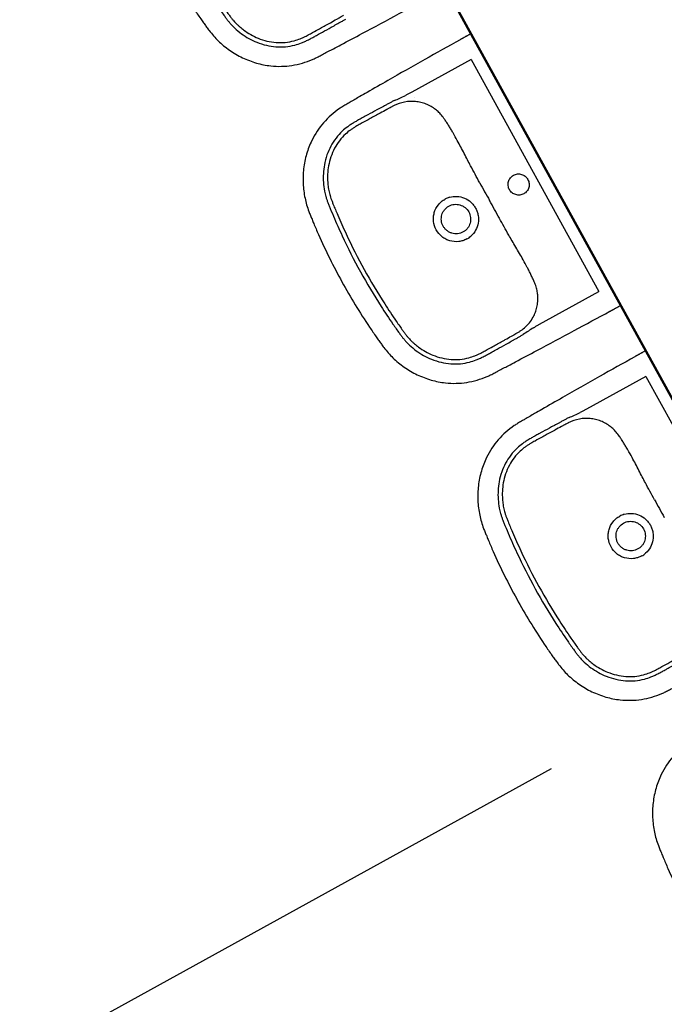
# Model space of a CAD drawing. Header units: millimetres. Extents: x 2886542 to 7567581, y -792623 to 134766.
# Tile 56 of 256: x 4104926 to 4106172, y -405617 to -403713. Entities that reach past the tile are written whole.
import ezdxf

# ---------------------------------------------------------------- set-up
doc = ezdxf.new("R2010")
doc.units = ezdxf.units.MM
doc.linetypes.add('DASHDOT', pattern=[1, 0.5, -0.25, 0, -0.25])
for name, color, linetype in [('IN_C_OSA', 6, 'DASHDOT'), ('IN_TEXT', 7, 'Continuous'), ('požárničina', 10, 'Continuous')]:
    doc.layers.add(name, color=color, linetype=linetype)
doc.layers.add('IN_C_TLUSTA', color=5, linetype='Continuous', lineweight=50)
doc.styles.add('ROMAND', font='romand.shx', dxfattribs={"width": 0.85})
doc.dimstyles.new('IP 1_100', dxfattribs={"dimscale": 100, "dimtxt": 2.5, "dimasz": 2, "dimexe": 1, "dimexo": 5, "dimgap": 1, "dimtad": 1, "dimdec": 0, "dimzin": 0, "dimdsep": 46, "dimtxsty": 'ROMAND', "dimblk": 'ARCHTICK', "dimcen": 0.09, "dimdle": 1, "dimclrd": 256, "dimclre": 256, "dimclrt": 7, "dimadec": 0, "dimazin": 0, "dimtfac": 1, "dimtdec": 0, "dimtix": 1, "dimtmove": 2, "dimatfit": 3, "dimldrblk": 'OBLIQUE', "dimfxl": 0, "dimtolj": 1, "dimtzin": 0, "dimarcsym": 0})

# ---------------------------------------------------------------- blocks, each defined once
blk = doc.blocks.new('_ArchTick')
at = {"color": 0, "linetype": 'ByBlock', "const_width": 0.15}
blk.add_lwpolyline([(-0.5, -0.5), (0.5, 0.5)], dxfattribs=at)
blk = doc.blocks.new('nástrojárna')
at = {"color": 250}
for p, q in [((4182309.1, -610550.9), (4182309.1, -609976.5)), ((4182285.4, -610007.8), (4182154.4, -610007.8)), ((4182285.4, -610007.8), (4182285.4, -610519.7)), ((4182154.4, -610018.6), (4182154.4, -610018.6)), ((4182185.9, -610100), (4182185.9, -610100)), ((4182185.9, -610427.5), (4182185.9, -610427.5)), ((4182154.4, -610519.7), (4182285.4, -610519.7)), ((4182309.1, -611250.9), (4182309.1, -610676.5)), ((4182285.4, -610707.8), (4182154.4, -610707.8)), ((4182154.4, -610718.6), (4182154.4, -610718.6)), ((4182285.4, -610707.8), (4182285.4, -611219.7)), ((4182185.9, -610800), (4182185.9, -610800))]:
    blk.add_line(p, q, dxfattribs=at)
for centre, radius, start, end in [((4182102.3, -610218.7), 213.6, 86.0078, 87.7144), ((4182106.7, -610114.4), 100.7, 84.2213, 87.654), ((4182108.9, -610093.2), 79.3, 68.2149, 84.2213), ((4182320.6, -607091.5), 2921.3, 266.0078, 266.4663), ((4182113.8, -610081), 66.2, 56.7828, 68.2149), ((4182110.8, -610263), 43.2, 77.4337, 89.9662), ((4190764.1, -610243), 8579.1, 179.87635, 180.1385), ((4174478.9, -610282.4), 7706.2, 359.84666, 0.1385), ((4182110.8, -610264.5), 43.2, 270.0218, 282.5783), ((4182109.9, -610438.5), 75, 275.3151, 292.2487), ((4182111.1, -610441.3), 72, 292.2487, 302.7535), ((4182104.1, -610375.9), 137.9, 272.8096, 275.3151), ((4182103.3, -610326.4), 195.9, 272.2085, 274.0693), ((4182272.4, -612702.8), 2186.5, 93.4566, 94.0693), ((4182102.3, -610918.7), 213.6, 86.0078, 87.7144), ((4182106.7, -610814.4), 100.7, 84.2213, 87.654), ((4182108.9, -610793.2), 79.3, 68.2149, 84.2213), ((4182320.6, -607791.5), 2921.3, 266.0078, 266.4663), ((4182113.8, -610781), 66.2, 56.7828, 68.2149), ((4182110.8, -610963), 43.2, 77.4337, 89.9662), ((4190764.1, -610943), 8579.1, 179.87635, 180.1385), ((4182110.8, -610964.5), 43.2, 270.0218, 282.5783)]:
    blk.add_arc(centre, radius, start, end, dxfattribs=at)
for points, degree, knots in [([(4181859.1, -609563.7), (4181859.1, -609597.9), (4181861, -609639.7), (4181865.3, -609684.3), (4181866.8, -609697.5), (4181867.8, -609705.9), (4181869.1, -609715.8), (4181871.1, -609727.2), (4181875.8, -609744.9), (4181884.4, -609766.8), (4181899.3, -609791.7), (4181917.9, -609813.6), (4181943, -609834.8), (4181975.9, -609852.2), (4182004.3, -609858.4), (4182020.4, -609859.8), (4182026, -609860.1), (4182032.7, -609860.3), (4182045.5, -609860.5), (4182060.6, -609860.8), (4182088.6, -609861.3), (4182136.8, -609862.1), (4182205.6, -609863), (4182259.1, -609863.2), (4182285.4, -609863.6)], 3, [-642.986491, -642.986491, -642.986491, -642.986491, -540.532657, -517.494775, -508.750906, -500.600948, -492.215696, -478.677984, -465.870983, -437.194089, -408.262196, -379.333921, -351.177371, -309.962147, -268.739757, -264.873812, -261.265349, -251.957246, -244.770101, -223.010147, -206.622255, -160.54308, -78.625109, 0, 0, 0, 0]), ([(4181899.9, -609563.7), (4181899.9, -609589.7), (4181901.2, -609629.5), (4181905.3, -609676.4), (4181907.9, -609699.6), (4181909.3, -609711), (4181910.3, -609717.4), (4181911.9, -609724.9), (4181914.9, -609735.8), (4181922.4, -609755), (4181935, -609775.2), (4181951.6, -609792.7), (4181966.7, -609804.4), (4181982.9, -609813.2), (4181998.9, -609818.6), (4182011.6, -609821.1), (4182020.9, -609822), (4182027.3, -609822.4), (4182033.7, -609822.5), (4182040.3, -609822.5), (4182047.2, -609822.6), (4182053.5, -609822.6), (4182063.7, -609822.5), (4182074.2, -609822.5), (4182086.5, -609822.4), (4182093, -609822.3), (4182099.7, -609822.3), (4182104.7, -609822.3), (4182108.9, -609822.2), (4182110.9, -609822.2)], 3, [582.882709, 582.882709, 582.882709, 582.882709, 660.883955, 702.282331, 723.921408, 730.872341, 736.933047, 743.238052, 753.888008, 770.898819, 804.971172, 824.633373, 843.193843, 861.881084, 880.006503, 893.523087, 900.679736, 908.07425, 912.647783, 919.893298, 928.074899, 933.074176, 938.841015, 958.657755, 964.79412, 975.668174, 978.099887, 984.874262, 990.716576, 990.716576, 990.716576, 990.716576]), ([(4181908.3, -609563.7), (4181908.3, -609589.5), (4181909.7, -609628.7), (4181913.3, -609671.6), (4181915.5, -609692.1), (4181916.5, -609701.6), (4181917.5, -609709.2), (4181918.4, -609715.2), (4181919.8, -609722.3), (4181921.7, -609729.3), (4181924.5, -609737.6), (4181930.6, -609752.4), (4181941.2, -609769.6), (4181956.8, -609786.2), (4181970.9, -609797.1), (4181986.5, -609805.6), (4182001.5, -609810.6), (4182013.3, -609812.8), (4182021.5, -609813.6), (4182028.9, -609814), (4182040, -609814), (4182052.3, -609814), (4182065, -609813.9), (4182074, -609813.9), (4182084.4, -609813.9), (4182092.9, -609813.8), (4182100.8, -609813.7), (4182105.8, -609813.8), (4182109, -609813.7), (4182110.9, -609813.6)], 3, [0, 0, 0, 0, 77.402688, 117.455139, 129.155789, 139.287123, 146.21129, 152.035082, 157.642694, 167.874241, 173.742647, 183.861746, 215.834556, 233.752102, 252.015943, 269.351551, 286.841014, 299.169905, 305.290543, 311.672176, 321.374524, 338.473235, 348.576526, 359.684246, 365.412075, 379.74212, 385.054554, 389.249544, 394.732611, 394.732611, 394.732611, 394.732611]), ([(4182285.4, -609963.9), (4182259.1, -609964), (4182205.6, -609964.4), (4182136.8, -609965.3), (4182088.6, -609966.1), (4182060.6, -609966.6), (4182045.5, -609966.9), (4182032.7, -609967.2), (4182026, -609967.4), (4182020.4, -609967.7), (4182004.3, -609969), (4181975.9, -609975.2), (4181943, -609992.6), (4181917.9, -610013.8), (4181899.3, -610035.8), (4181884.4, -610060.6), (4181875.8, -610082.5), (4181871.1, -610100.3), (4181869.1, -610111.7), (4181867.8, -610121.6), (4181866.8, -610130), (4181865.3, -610143.2), (4181861, -610187.7), (4181859.1, -610229.6), (4181859.1, -610263.7)], 3, [624.329372, 624.329372, 624.329372, 624.329372, 702.954481, 784.872453, 830.951627, 847.339519, 869.099473, 876.286618, 885.594721, 889.203185, 893.06913, 934.29152, 975.506743, 1003.663293, 1032.591568, 1061.523462, 1090.200355, 1103.007356, 1116.545068, 1124.93032, 1133.080278, 1141.824147, 1164.862029, 1267.315864, 1267.315864, 1267.315864, 1267.315864]), ([(4182309.1, -609963.9), (4182309.1, -609963.7), (4182293.7, -609963.8), (4182285.4, -609963.9)], 1, [600.373143, 600.373143, 600.51024, 615.933195, 624.329372, 624.329372]), ([(4182110.9, -610005.3), (4182108.9, -610005.2), (4182104.7, -610005.1), (4182099.7, -610005.2), (4182093, -610005.1), (4182086.5, -610005), (4182074.2, -610005), (4182063.7, -610004.9), (4182053.5, -610004.9), (4182047.2, -610004.9), (4182040.3, -610004.9), (4182033.7, -610005), (4182027.3, -610005.1), (4182020.9, -610005.4), (4182011.6, -610006.4), (4181998.9, -610008.8), (4181982.9, -610014.3), (4181966.7, -610023.1), (4181951.6, -610034.7), (4181935, -610052.3), (4181922.4, -610072.4), (4181914.9, -610091.7), (4181911.9, -610102.6), (4181910.3, -610110.1), (4181909.3, -610116.4), (4181907.9, -610127.9), (4181905.3, -610151.1), (4181901.2, -610197.9), (4181899.9, -610237.7), (4181899.9, -610263.7)], 3, [175.048841, 175.048841, 175.048841, 175.048841, 180.891155, 187.66553, 190.097243, 200.971297, 207.107662, 226.924402, 232.691241, 237.690518, 245.872119, 253.117634, 257.691167, 265.085682, 272.24233, 285.758915, 303.884333, 322.571574, 341.132044, 360.794246, 394.866598, 411.87741, 422.527365, 428.832371, 434.893076, 441.844009, 463.483086, 504.881463, 582.882709, 582.882709, 582.882709, 582.882709]), ([(4182110.9, -610013.8), (4182109, -610013.8), (4182105.8, -610013.7), (4182100.8, -610013.7), (4182092.9, -610013.7), (4182084.4, -610013.6), (4182074, -610013.6), (4182065, -610013.5), (4182052.3, -610013.5), (4182040, -610013.5), (4182028.9, -610013.5), (4182021.5, -610013.8), (4182013.3, -610014.7), (4182001.5, -610016.8), (4181986.5, -610021.9), (4181970.9, -610030.3), (4181956.8, -610041.3), (4181941.2, -610057.9), (4181930.6, -610075.1), (4181924.5, -610089.9), (4181921.7, -610098.1), (4181919.8, -610105.1), (4181918.4, -610112.2), (4181917.5, -610118.3), (4181916.5, -610125.8), (4181915.5, -610135.4), (4181913.3, -610155.9), (4181909.7, -610198.8), (4181908.3, -610237.9), (4181908.3, -610263.7)], 3, [979.515725, 979.515725, 979.515725, 979.515725, 984.998793, 989.193783, 994.506217, 1008.836262, 1014.564091, 1025.67181, 1035.775102, 1052.873813, 1062.576161, 1068.957794, 1075.078432, 1087.407323, 1104.896786, 1122.232394, 1140.496235, 1158.413781, 1190.38659, 1200.50569, 1206.374096, 1216.605643, 1222.213255, 1228.037047, 1234.961214, 1245.092548, 1256.793198, 1296.845648, 1374.248337, 1374.248337, 1374.248337, 1374.248337]), ([(4182185.9, -610100), (4182185.8, -610097.3), (4182185.4, -610092.2), (4182184.7, -610083.5), (4182183.5, -610074.5), (4182181.1, -610065.1), (4182177.5, -610056.2), (4182172.4, -610047.4), (4182165.9, -610039), (4182158.5, -610031.6), (4182152.9, -610027.5), (4182150, -610025.6)], 3, [850.913163, 850.913163, 850.913163, 850.913163, 858.963388, 866.231581, 877.085686, 886.260054, 895.260314, 905.875022, 916.564351, 927.072225, 937.310546, 937.310546, 937.310546, 937.310546]), ([(4182185, -610224.5), (4182185.1, -610212.1), (4182185.2, -610195.4), (4182185.7, -610169.3), (4182186.3, -610150.8), (4182186.6, -610131.1), (4182186.6, -610118.1), (4182186.3, -610107.5), (4182186, -610102.4), (4182185.9, -610100)], 3, [726.376125, 726.376125, 726.376125, 726.376125, 763.622224, 776.430836, 804.676477, 819.055623, 835.490807, 843.719456, 850.904433, 850.904433, 850.904433, 850.904433]), ([(4182067.4, -610263.7), (4182067.4, -610257.9), (4182069.1, -610249.3), (4182074.5, -610239.1), (4182081.8, -610230.1), (4182091.4, -610223.7), (4182102.4, -610220.3), (4182108, -610219.8), (4182110.9, -610219.8)], 3, [-68.665418, -68.665418, -68.665418, -68.665418, -51.296816, -42.590342, -34.181869, -16.861064, -8.510528, 0, 0, 0, 0]), ([(4182120.2, -610220.8), (4182125, -610221.9), (4182134.2, -610225.7), (4182145.4, -610235.6), (4182151.4, -610246.6), (4182153.9, -610256.3), (4182154.3, -610261.3), (4182154.3, -610263.7)], 3, [9.459226, 9.459226, 9.459226, 9.459226, 24.117237, 38.862114, 53.669389, 61.303478, 68.668558, 68.668558, 68.668558, 68.668558]), ([(4182082.6, -610263.7), (4182082.6, -610261.8), (4182082.9, -610258), (4182084.6, -610252.7), (4182087.2, -610247.7), (4182090.7, -610243.4), (4182095, -610239.8), (4182101.5, -610236.3), (4182107.1, -610235.1), (4182110.9, -610235.1)], 3, [0, 0, 0, 0, 5.771404, 11.358994, 16.760694, 22.424371, 27.849839, 33.48032, 44.736035, 44.736035, 44.736035, 44.736035]), ([(4182110.9, -610235.1), (4182112.8, -610235.1), (4182116.5, -610235.5), (4182121.9, -610237.2), (4182126.8, -610239.8), (4182131, -610243.4), (4182134.5, -610247.7), (4182138, -610254.3), (4182139.2, -610260), (4182139.2, -610263.7)], 3, [44.736035, 44.736035, 44.736035, 44.736035, 50.403646, 55.91951, 61.571197, 67.020032, 72.442686, 78.078755, 89.405769, 89.405769, 89.405769, 89.405769]), ([(4182228.9, -610263.7), (4182228.9, -610261.1), (4182230, -610255.7), (4182234.5, -610248.9), (4182241.2, -610244.3), (4182249.2, -610242.6), (4182257.2, -610244.2), (4182264, -610248.8), (4182268.5, -610255.6), (4182269.6, -610261), (4182269.6, -610263.7)], 3, [0, 0, 0, 0, 8.041153, 16.003729, 24.145465, 32.059, 40.064065, 48.100306, 56.065262, 64.20975, 64.20975, 64.20975, 64.20975]), ([(4181859.1, -610263.7), (4181859.1, -610297.9), (4181861, -610339.7), (4181865.3, -610384.3), (4181866.8, -610397.5), (4181867.8, -610405.9), (4181869.1, -610415.8), (4181871.1, -610427.2), (4181875.8, -610444.9), (4181884.4, -610466.8), (4181899.3, -610491.7), (4181917.9, -610513.6), (4181943, -610534.8), (4181975.9, -610552.2), (4182004.3, -610558.4), (4182020.4, -610559.8), (4182026, -610560.1), (4182032.7, -610560.3), (4182045.5, -610560.5), (4182060.6, -610560.8), (4182088.6, -610561.3), (4182136.8, -610562.1), (4182205.6, -610563), (4182259.1, -610563.2), (4182285.4, -610563.6)], 3, [-642.986491, -642.986491, -642.986491, -642.986491, -540.532657, -517.494775, -508.750906, -500.600948, -492.215696, -478.677984, -465.870983, -437.194089, -408.262196, -379.333921, -351.177371, -309.962147, -268.739757, -264.873812, -261.265349, -251.957246, -244.770101, -223.010147, -206.622255, -160.54308, -78.625109, 0, 0, 0, 0]), ([(4181899.9, -610263.7), (4181899.9, -610289.7), (4181901.2, -610329.5), (4181905.3, -610376.4), (4181907.9, -610399.6), (4181909.3, -610411), (4181910.3, -610417.4), (4181911.9, -610424.9), (4181914.9, -610435.8), (4181922.4, -610455), (4181935, -610475.2), (4181951.6, -610492.7), (4181966.7, -610504.4), (4181982.9, -610513.2), (4181998.9, -610518.6), (4182011.6, -610521.1), (4182020.9, -610522), (4182027.3, -610522.4), (4182033.7, -610522.5), (4182040.3, -610522.5), (4182047.2, -610522.6), (4182053.5, -610522.6), (4182063.7, -610522.5), (4182074.2, -610522.5), (4182086.5, -610522.4), (4182093, -610522.3), (4182099.7, -610522.3), (4182104.7, -610522.3), (4182108.9, -610522.2), (4182110.9, -610522.2)], 3, [582.882709, 582.882709, 582.882709, 582.882709, 660.883955, 702.282331, 723.921408, 730.872341, 736.933047, 743.238052, 753.888008, 770.898819, 804.971172, 824.633373, 843.193843, 861.881084, 880.006503, 893.523087, 900.679736, 908.07425, 912.647783, 919.893298, 928.074899, 933.074176, 938.841015, 958.657755, 964.79412, 975.668174, 978.099887, 984.874262, 990.716576, 990.716576, 990.716576, 990.716576]), ([(4181908.3, -610263.7), (4181908.3, -610289.5), (4181909.7, -610328.7), (4181913.3, -610371.6), (4181915.5, -610392.1), (4181916.5, -610401.6), (4181917.5, -610409.2), (4181918.4, -610415.2), (4181919.8, -610422.3), (4181921.7, -610429.3), (4181924.5, -610437.6), (4181930.6, -610452.4), (4181941.2, -610469.6), (4181956.8, -610486.2), (4181970.9, -610497.1), (4181986.5, -610505.6), (4182001.5, -610510.6), (4182013.3, -610512.8), (4182021.5, -610513.6), (4182028.9, -610514), (4182040, -610514), (4182052.3, -610514), (4182065, -610513.9), (4182074, -610513.9), (4182084.4, -610513.9), (4182092.9, -610513.8), (4182100.8, -610513.7), (4182105.8, -610513.8), (4182109, -610513.7), (4182110.9, -610513.6)], 3, [0, 0, 0, 0, 77.402688, 117.455139, 129.155789, 139.287123, 146.21129, 152.035082, 157.642694, 167.874241, 173.742647, 183.861746, 215.834556, 233.752102, 252.015943, 269.351551, 286.841014, 299.169905, 305.290543, 311.672176, 321.374524, 338.473235, 348.576526, 359.684246, 365.412075, 379.74212, 385.054554, 389.249544, 394.732611, 394.732611, 394.732611, 394.732611]), ([(4182110.9, -610307.7), (4182108, -610307.7), (4182102.4, -610307.1), (4182091.4, -610303.8), (4182081.8, -610297.3), (4182074.5, -610288.4), (4182069.1, -610278.2), (4182067.4, -610269.5), (4182067.4, -610263.7)], 3, [137.337116, 137.337116, 137.337116, 137.337116, 145.847644, 154.19818, 171.518985, 179.927458, 188.633932, 206.002534, 206.002534, 206.002534, 206.002534]), ([(4182110.9, -610292.3), (4182107.1, -610292.4), (4182101.5, -610291.2), (4182095, -610287.6), (4182090.7, -610284), (4182087.2, -610279.7), (4182084.6, -610274.8), (4182082.9, -610269.4), (4182082.6, -610265.7), (4182082.6, -610263.7)], 3, [134.075503, 134.075503, 134.075503, 134.075503, 145.331218, 150.961699, 156.387167, 162.050844, 167.452544, 173.040134, 178.811538, 178.811538, 178.811538, 178.811538]), ([(4182139.2, -610263.7), (4182139.2, -610267.5), (4182138, -610273.2), (4182134.5, -610279.8), (4182131, -610284.1), (4182126.8, -610287.6), (4182121.9, -610290.3), (4182116.5, -610292), (4182112.8, -610292.3), (4182110.9, -610292.3)], 3, [89.405769, 89.405769, 89.405769, 89.405769, 100.732783, 106.368852, 111.791506, 117.240341, 122.892028, 128.407892, 134.075503, 134.075503, 134.075503, 134.075503]), ([(4182154.3, -610263.7), (4182154.3, -610266.2), (4182153.9, -610271.2), (4182151.4, -610280.8), (4182145.4, -610291.8), (4182134.2, -610301.8), (4182125, -610305.6), (4182120.2, -610306.7)], 3, [68.668558, 68.668558, 68.668558, 68.668558, 76.033638, 83.667727, 98.475003, 113.219879, 127.877891, 127.877891, 127.877891, 127.877891]), ([(4182269.6, -610263.7), (4182269.6, -610266.4), (4182268.5, -610271.8), (4182264, -610278.7), (4182257.2, -610283.2), (4182249.2, -610284.8), (4182241.2, -610283.2), (4182234.5, -610278.6), (4182230, -610271.7), (4182228.9, -610266.4), (4182228.9, -610263.7)], 3, [64.20975, 64.20975, 64.20975, 64.20975, 72.354238, 80.319194, 88.355435, 96.3605, 104.274035, 112.415771, 120.378347, 128.4195, 128.4195, 128.4195, 128.4195]), ([(4182185.9, -610427.5), (4182186, -610425.1), (4182186.3, -610420), (4182186.6, -610409.3), (4182186.6, -610396.3), (4182186.3, -610376.6), (4182185.7, -610358.2), (4182185.2, -610332.1), (4182185, -610315.4), (4182185, -610303)], 3, [523.343903, 523.343903, 523.343903, 523.343903, 530.528881, 538.757529, 555.192714, 569.57186, 597.8175, 610.626113, 647.872212, 647.872212, 647.872212, 647.872212]), ([(4182150, -610501.8), (4182152.9, -610500), (4182158.5, -610495.9), (4182165.9, -610488.5), (4182172.4, -610480.1), (4182177.5, -610471.3), (4182181.1, -610462.4), (4182183.5, -610453), (4182184.7, -610444), (4182185.4, -610435.3), (4182185.8, -610430.2), (4182185.9, -610427.5)], 3, [436.937791, 436.937791, 436.937791, 436.937791, 447.176112, 457.683986, 468.373315, 478.988023, 487.988283, 497.162651, 508.016755, 515.284948, 523.335174, 523.335174, 523.335174, 523.335174]), ([(4182285.4, -610563.6), (4182293.7, -610563.7), (4182309.1, -610563.7), (4182309.1, -610563.6)], 1, [0, 0, 8.396177, 23.819133, 23.95623, 23.95623]), ([(4182285.4, -610663.9), (4182259.1, -610664), (4182205.6, -610664.4), (4182136.8, -610665.3), (4182088.6, -610666.1), (4182060.6, -610666.6), (4182045.5, -610666.9), (4182032.7, -610667.2), (4182026, -610667.4), (4182020.4, -610667.7), (4182004.3, -610669), (4181975.9, -610675.2), (4181943, -610692.6), (4181917.9, -610713.8), (4181899.3, -610735.8), (4181884.4, -610760.6), (4181875.8, -610782.5), (4181871.1, -610800.3), (4181869.1, -610811.7), (4181867.8, -610821.6), (4181866.8, -610830), (4181865.3, -610843.2), (4181861, -610887.7), (4181859.1, -610929.6), (4181859.1, -610963.7)], 3, [624.329372, 624.329372, 624.329372, 624.329372, 702.954481, 784.872453, 830.951627, 847.339519, 869.099473, 876.286618, 885.594721, 889.203185, 893.06913, 934.29152, 975.506743, 1003.663293, 1032.591568, 1061.523462, 1090.200355, 1103.007356, 1116.545068, 1124.93032, 1133.080278, 1141.824147, 1164.862029, 1267.315864, 1267.315864, 1267.315864, 1267.315864]), ([(4182309.1, -610663.9), (4182309.1, -610663.7), (4182293.7, -610663.8), (4182285.4, -610663.9)], 1, [600.373143, 600.373143, 600.51024, 615.933195, 624.329372, 624.329372]), ([(4182110.9, -610705.3), (4182108.9, -610705.2), (4182104.7, -610705.1), (4182099.7, -610705.2), (4182093, -610705.1), (4182086.5, -610705), (4182074.2, -610705), (4182063.7, -610704.9), (4182053.5, -610704.9), (4182047.2, -610704.9), (4182040.3, -610704.9), (4182033.7, -610705), (4182027.3, -610705.1), (4182020.9, -610705.4), (4182011.6, -610706.4), (4181998.9, -610708.8), (4181982.9, -610714.3), (4181966.7, -610723.1), (4181951.6, -610734.7), (4181935, -610752.3), (4181922.4, -610772.4), (4181914.9, -610791.7), (4181911.9, -610802.6), (4181910.3, -610810.1), (4181909.3, -610816.4), (4181907.9, -610827.9), (4181905.3, -610851.1), (4181901.2, -610897.9), (4181899.9, -610937.7), (4181899.9, -610963.7)], 3, [175.048841, 175.048841, 175.048841, 175.048841, 180.891155, 187.66553, 190.097243, 200.971297, 207.107662, 226.924402, 232.691241, 237.690518, 245.872119, 253.117634, 257.691167, 265.085682, 272.24233, 285.758915, 303.884333, 322.571574, 341.132044, 360.794246, 394.866598, 411.87741, 422.527365, 428.832371, 434.893076, 441.844009, 463.483086, 504.881463, 582.882709, 582.882709, 582.882709, 582.882709]), ([(4182110.9, -610713.8), (4182109, -610713.8), (4182105.8, -610713.7), (4182100.8, -610713.7), (4182092.9, -610713.7), (4182084.4, -610713.6), (4182074, -610713.6), (4182065, -610713.5), (4182052.3, -610713.5), (4182040, -610713.5), (4182028.9, -610713.5), (4182021.5, -610713.8), (4182013.3, -610714.7), (4182001.5, -610716.8), (4181986.5, -610721.9), (4181970.9, -610730.3), (4181956.8, -610741.3), (4181941.2, -610757.9), (4181930.6, -610775.1), (4181924.5, -610789.9), (4181921.7, -610798.1), (4181919.8, -610805.1), (4181918.4, -610812.2), (4181917.5, -610818.3), (4181916.5, -610825.8), (4181915.5, -610835.4), (4181913.3, -610855.9), (4181909.7, -610898.8), (4181908.3, -610937.9), (4181908.3, -610963.7)], 3, [979.515725, 979.515725, 979.515725, 979.515725, 984.998793, 989.193783, 994.506217, 1008.836262, 1014.564091, 1025.67181, 1035.775102, 1052.873813, 1062.576161, 1068.957794, 1075.078432, 1087.407323, 1104.896786, 1122.232394, 1140.496235, 1158.413781, 1190.38659, 1200.50569, 1206.374096, 1216.605643, 1222.213255, 1228.037047, 1234.961214, 1245.092548, 1256.793198, 1296.845648, 1374.248337, 1374.248337, 1374.248337, 1374.248337]), ([(4182185.9, -610800), (4182185.8, -610797.3), (4182185.4, -610792.2), (4182184.7, -610783.5), (4182183.5, -610774.5), (4182181.1, -610765.1), (4182177.5, -610756.2), (4182172.4, -610747.4), (4182165.9, -610739), (4182158.5, -610731.6), (4182152.9, -610727.5), (4182150, -610725.6)], 3, [850.913163, 850.913163, 850.913163, 850.913163, 858.963388, 866.231581, 877.085686, 886.260054, 895.260314, 905.875022, 916.564351, 927.072225, 937.310546, 937.310546, 937.310546, 937.310546]), ([(4182185, -610924.5), (4182185.1, -610912.1), (4182185.2, -610895.4), (4182185.7, -610869.3), (4182186.3, -610850.8), (4182186.6, -610831.1), (4182186.6, -610818.1), (4182186.3, -610807.5), (4182186, -610802.4), (4182185.9, -610800)], 3, [726.376125, 726.376125, 726.376125, 726.376125, 763.622224, 776.430836, 804.676477, 819.055623, 835.490807, 843.719456, 850.904433, 850.904433, 850.904433, 850.904433]), ([(4182067.4, -610963.7), (4182067.4, -610957.9), (4182069.1, -610949.3), (4182074.5, -610939.1), (4182081.8, -610930.1), (4182091.4, -610923.7), (4182102.4, -610920.3), (4182108, -610919.8), (4182110.9, -610919.8)], 3, [-68.665418, -68.665418, -68.665418, -68.665418, -51.296816, -42.590342, -34.181869, -16.861064, -8.510528, 0, 0, 0, 0]), ([(4182120.2, -610920.8), (4182125, -610921.9), (4182134.2, -610925.7), (4182145.4, -610935.6), (4182151.4, -610946.6), (4182153.9, -610956.3), (4182154.3, -610961.3), (4182154.3, -610963.7)], 3, [9.459226, 9.459226, 9.459226, 9.459226, 24.117237, 38.862114, 53.669389, 61.303478, 68.668558, 68.668558, 68.668558, 68.668558]), ([(4182082.6, -610963.7), (4182082.6, -610961.8), (4182082.9, -610958), (4182084.6, -610952.7), (4182087.2, -610947.7), (4182090.7, -610943.4), (4182095, -610939.8), (4182101.5, -610936.3), (4182107.1, -610935.1), (4182110.9, -610935.1)], 3, [0, 0, 0, 0, 5.771404, 11.358994, 16.760694, 22.424371, 27.849839, 33.48032, 44.736035, 44.736035, 44.736035, 44.736035]), ([(4182110.9, -610935.1), (4182112.8, -610935.1), (4182116.5, -610935.5), (4182121.9, -610937.2), (4182126.8, -610939.8), (4182131, -610943.4), (4182134.5, -610947.7), (4182138, -610954.3), (4182139.2, -610960), (4182139.2, -610963.7)], 3, [44.736035, 44.736035, 44.736035, 44.736035, 50.403646, 55.91951, 61.571197, 67.020032, 72.442686, 78.078755, 89.405769, 89.405769, 89.405769, 89.405769]), ([(4181859.1, -610963.7), (4181859.1, -610997.9), (4181861, -611039.7), (4181865.3, -611084.3), (4181866.8, -611097.5), (4181867.8, -611105.9), (4181869.1, -611115.8), (4181871.1, -611127.2), (4181875.8, -611144.9), (4181884.4, -611166.8), (4181899.3, -611191.7), (4181917.9, -611213.6), (4181943, -611234.8), (4181975.9, -611252.2), (4182004.3, -611258.4), (4182020.4, -611259.8), (4182026, -611260.1), (4182032.7, -611260.3), (4182045.5, -611260.5), (4182060.6, -611260.8), (4182088.6, -611261.3), (4182136.8, -611262.1), (4182205.6, -611263), (4182259.1, -611263.2), (4182285.4, -611263.6)], 3, [-642.986491, -642.986491, -642.986491, -642.986491, -540.532657, -517.494775, -508.750906, -500.600948, -492.215696, -478.677984, -465.870983, -437.194089, -408.262196, -379.333921, -351.177371, -309.962147, -268.739757, -264.873812, -261.265349, -251.957246, -244.770101, -223.010147, -206.622255, -160.54308, -78.625109, 0, 0, 0, 0]), ([(4181899.9, -610963.7), (4181899.9, -610989.7), (4181901.2, -611029.5), (4181905.3, -611076.4), (4181907.9, -611099.6), (4181909.3, -611111), (4181910.3, -611117.4), (4181911.9, -611124.9), (4181914.9, -611135.8), (4181922.4, -611155), (4181935, -611175.2), (4181951.6, -611192.7), (4181966.7, -611204.4), (4181982.9, -611213.2), (4181998.9, -611218.6), (4182011.6, -611221.1), (4182020.9, -611222), (4182027.3, -611222.4), (4182033.7, -611222.5), (4182040.3, -611222.5), (4182047.2, -611222.6), (4182053.5, -611222.6), (4182063.7, -611222.5), (4182074.2, -611222.5), (4182086.5, -611222.4), (4182093, -611222.3), (4182099.7, -611222.3), (4182104.7, -611222.3), (4182108.9, -611222.2), (4182110.9, -611222.2)], 3, [582.882709, 582.882709, 582.882709, 582.882709, 660.883955, 702.282331, 723.921408, 730.872341, 736.933047, 743.238052, 753.888008, 770.898819, 804.971172, 824.633373, 843.193843, 861.881084, 880.006503, 893.523087, 900.679736, 908.07425, 912.647783, 919.893298, 928.074899, 933.074176, 938.841015, 958.657755, 964.79412, 975.668174, 978.099887, 984.874262, 990.716576, 990.716576, 990.716576, 990.716576]), ([(4181908.3, -610963.7), (4181908.3, -610989.5), (4181909.7, -611028.7), (4181913.3, -611071.6), (4181915.5, -611092.1), (4181916.5, -611101.6), (4181917.5, -611109.2), (4181918.4, -611115.2), (4181919.8, -611122.3), (4181921.7, -611129.3), (4181924.5, -611137.6), (4181930.6, -611152.4), (4181941.2, -611169.6), (4181956.8, -611186.2), (4181970.9, -611197.1), (4181986.5, -611205.6), (4182001.5, -611210.6), (4182013.3, -611212.8), (4182021.5, -611213.6), (4182028.9, -611214), (4182040, -611214), (4182052.3, -611214), (4182065, -611213.9), (4182074, -611213.9), (4182084.4, -611213.9), (4182092.9, -611213.8), (4182100.8, -611213.7), (4182105.8, -611213.8), (4182109, -611213.7), (4182110.9, -611213.6)], 3, [0, 0, 0, 0, 77.402688, 117.455139, 129.155789, 139.287123, 146.21129, 152.035082, 157.642694, 167.874241, 173.742647, 183.861746, 215.834556, 233.752102, 252.015943, 269.351551, 286.841014, 299.169905, 305.290543, 311.672176, 321.374524, 338.473235, 348.576526, 359.684246, 365.412075, 379.74212, 385.054554, 389.249544, 394.732611, 394.732611, 394.732611, 394.732611]), ([(4182110.9, -611007.7), (4182108, -611007.7), (4182102.4, -611007.1), (4182091.4, -611003.8), (4182081.8, -610997.3), (4182074.5, -610988.4), (4182069.1, -610978.2), (4182067.4, -610969.5), (4182067.4, -610963.7)], 3, [137.337116, 137.337116, 137.337116, 137.337116, 145.847644, 154.19818, 171.518985, 179.927458, 188.633932, 206.002534, 206.002534, 206.002534, 206.002534]), ([(4182110.9, -610992.3), (4182107.1, -610992.4), (4182101.5, -610991.2), (4182095, -610987.6), (4182090.7, -610984), (4182087.2, -610979.7), (4182084.6, -610974.8), (4182082.9, -610969.4), (4182082.6, -610965.7), (4182082.6, -610963.7)], 3, [134.075503, 134.075503, 134.075503, 134.075503, 145.331218, 150.961699, 156.387167, 162.050844, 167.452544, 173.040134, 178.811538, 178.811538, 178.811538, 178.811538]), ([(4182139.2, -610963.7), (4182139.2, -610967.5), (4182138, -610973.2), (4182134.5, -610979.8), (4182131, -610984.1), (4182126.8, -610987.6), (4182121.9, -610990.3), (4182116.5, -610992), (4182112.8, -610992.3), (4182110.9, -610992.3)], 3, [89.405769, 89.405769, 89.405769, 89.405769, 100.732783, 106.368852, 111.791506, 117.240341, 122.892028, 128.407892, 134.075503, 134.075503, 134.075503, 134.075503]), ([(4182154.3, -610963.7), (4182154.3, -610966.2), (4182153.9, -610971.2), (4182151.4, -610980.8), (4182145.4, -610991.8), (4182134.2, -611001.8), (4182125, -611005.6), (4182120.2, -611006.7)], 3, [68.668558, 68.668558, 68.668558, 68.668558, 76.033638, 83.667727, 98.475003, 113.219879, 127.877891, 127.877891, 127.877891, 127.877891]), ([(4182285.4, -611363.9), (4182259.1, -611364), (4182205.6, -611364.4), (4182136.8, -611365.3), (4182088.6, -611366.1), (4182060.6, -611366.6), (4182045.5, -611366.9), (4182032.7, -611367.2), (4182026, -611367.4), (4182020.4, -611367.7), (4182004.3, -611369), (4181975.9, -611375.2), (4181943, -611392.6), (4181917.9, -611413.8), (4181899.3, -611435.8), (4181884.4, -611460.6), (4181875.8, -611482.5), (4181871.1, -611500.3), (4181869.1, -611511.7), (4181867.8, -611521.6), (4181866.8, -611530), (4181865.3, -611543.2), (4181861, -611587.7), (4181859.1, -611629.6), (4181859.1, -611663.7)], 3, [624.329372, 624.329372, 624.329372, 624.329372, 702.954481, 784.872453, 830.951627, 847.339519, 869.099473, 876.286618, 885.594721, 889.203185, 893.06913, 934.29152, 975.506743, 1003.663293, 1032.591568, 1061.523462, 1090.200355, 1103.007356, 1116.545068, 1124.93032, 1133.080278, 1141.824147, 1164.862029, 1267.315864, 1267.315864, 1267.315864, 1267.315864])]:
    blk.add_open_spline(points, degree=degree, knots=knots, dxfattribs=at)
for points, degree in [([(4182309.1, -609976.5), (4182309.1, -609973.1), (4182309.1, -609969.7), (4182309.1, -609963.2), (4182309.1, -609963.5), (4182309.1, -609963.9)], 5), ([(4182154.4, -610007.8), (4182153.5, -610007.8), (4182151.7, -610007.8), (4182148.9, -610007.6), (4182146.1, -610007.5), (4182143.3, -610007.3), (4182141.5, -610007.2), (4182140.5, -610007.2)], 3), ([(4182140.5, -610520.3), (4182141.5, -610520.2), (4182143.3, -610520.1), (4182146.1, -610520), (4182148.9, -610519.8), (4182151.7, -610519.7), (4182153.5, -610519.7), (4182154.4, -610519.7)], 3), ([(4182309.1, -610563.6), (4182309.1, -610564), (4182309.1, -610564.3), (4182309.1, -610557.8), (4182309.1, -610554.3), (4182309.1, -610550.9)], 5), ([(4182309.1, -610676.5), (4182309.1, -610673.1), (4182309.1, -610669.7), (4182309.1, -610663.2), (4182309.1, -610663.5), (4182309.1, -610663.9)], 5), ([(4182154.4, -610707.8), (4182153.5, -610707.8), (4182151.7, -610707.8), (4182148.9, -610707.6), (4182146.1, -610707.5), (4182143.3, -610707.3), (4182141.5, -610707.2), (4182140.5, -610707.2)], 3)]:
    blk.add_open_spline(points, degree=degree, dxfattribs=at)
at = {"layer": 'IN_C_OSA', "color": 250, "ltscale": 2500}
blk.add_line((4135508.2, -611283.7), (4196081.4, -611283.7), dxfattribs=at)
at = {"layer": 'IN_C_TLUSTA', "color": 250}
blk.add_line((4182309.1, -609113.7), (4182309.1, -612823.7), dxfattribs=at)

msp = doc.modelspace()

# ---------------------------------------------------------------- block references
at = {"layer": 'požárničina', "color": 1, "linetype": 'Continuous', "lineweight": 50, "rotation": 28.85998199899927}
msp.add_blockref('nástrojárna', (148512.4, -1888211), dxfattribs=at)

# ---------------------------------------------------------------- leaders
at = {"layer": 'IN_TEXT'}
msp.add_leader([(4089805.5, -404723.9), (4105052.5, -424824), (4119627.8, -424824)], dimstyle='IP 1_100', override={"dimasz": 35, "dimtad": 0}, dxfattribs=at)

doc.saveas('drawing.dxf')
